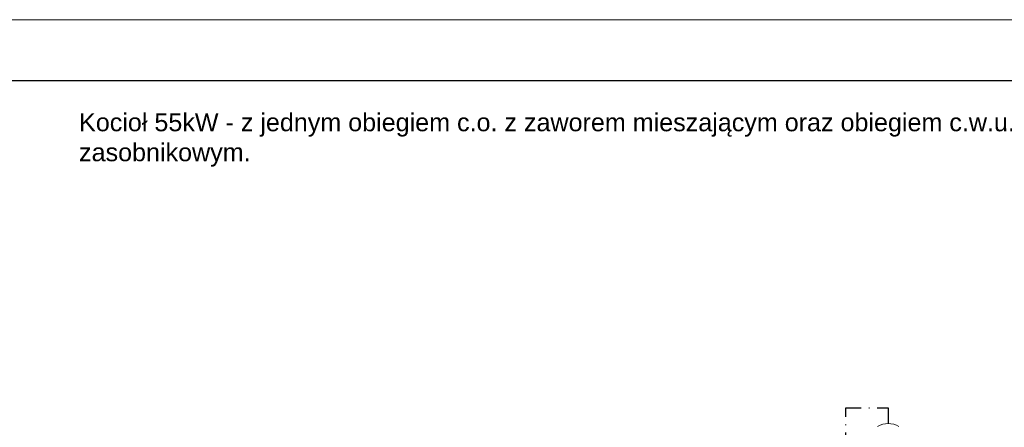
# Model space of a CAD drawing. Header units: millimetres. Extents: x 170 to 590, y -13 to 284.
# Tile 8 of 11: x 251 to 412, y 217 to 284. Entities that reach past the tile are written whole.
import ezdxf

# ---------------------------------------------------------------- set-up
doc = ezdxf.new("R2010")
doc.units = ezdxf.units.MM
doc.linetypes.add('DASHDOT', pattern=[1, 0.5, -0.25, 0, -0.25])
doc.layers.add('URZĄDZENIA', color=7, linetype='Continuous', lineweight=20)
doc.layers.add('WODA CIEPŁA', color=30, linetype='DASHDOT', lineweight=30)
doc.styles.add('Arial_1.0', font='arial.ttf')

msp = doc.modelspace()

# ---------------------------------------------------------------- linework, layer by layer
at = {"color": 7, "lineweight": 0, "true_color": 0xffffff}
msp.add_lwpolyline([(170.21, -13.14), (590.21, -13.14), (590.21, 283.86), (170.21, 283.86)], close=True, dxfattribs=at)
msp.add_lwpolyline([(185.45, -3.14), (580.21, -3.14), (580.21, 273.86), (185.45, 273.86)], close=True)
at = {"layer": 'URZĄDZENIA'}
msp.add_arc((393.25, 214.22), 3.63, 61.1424, 118.8576, dxfattribs=at)
at = {"layer": 'WODA CIEPŁA', "ltscale": 5}
for p, q in [((386.33, 173.07), (386.33, 220.41)), ((386.33, 220.41), (393.25, 220.41)), ((393.25, 220.41), (393.25, 217.85))]:
    msp.add_line(p, q, dxfattribs=at)

# ---------------------------------------------------------------- texts
at = {"layer": 'URZĄDZENIA', "insert": (260.84, 268.57), "char_height": 2.94, "width": 251.3612, "attachment_point": 1, "style": 'Arial_1.0'}
msp.add_mtext('Kocioł 55kW - z jednym obiegiem c.o. z zaworem mieszającym oraz obiegiem c.w.u. z podgrzewaczem \\Pzasobnikowym.  ', dxfattribs=at)

doc.saveas('drawing.dxf')
